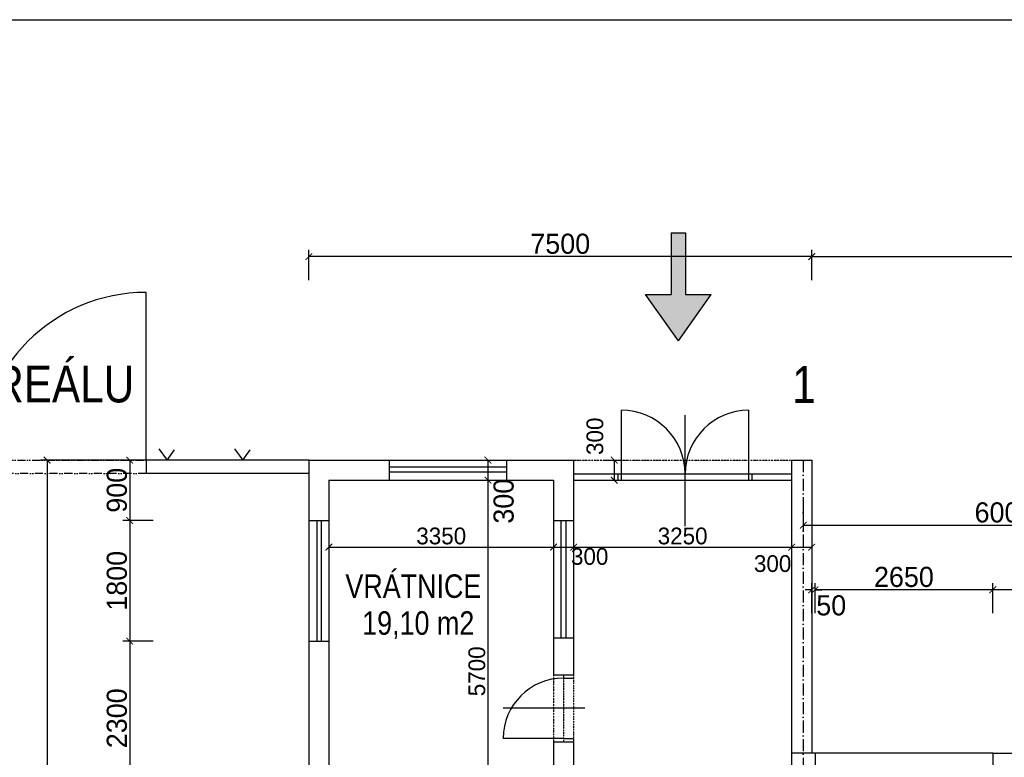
# Model space of a CAD drawing. Header units: millimetres. Extents: x -637441 to -130928, y -380379 to -53767.
# Tile 7 of 193: x -616132 to -601449, y -230890 to -219892. Entities that reach past the tile are written whole.
import ezdxf

# ---------------------------------------------------------------- set-up
doc = ezdxf.new("R2010")
doc.units = ezdxf.units.MM
doc.header["$LTSCALE"] = 10
for name, pattern in [('ACAD_ISO10W100', [18.5, 12, -3, 0.5, -3]), ('ACAD_ISO12W100', [22, 12, -3, 0.5, -3, 0.5, -3]), ('DASHDOT', [25.4, 12.7, -6.35, 0, -6.35])]:
    doc.linetypes.add(name, pattern=pattern)
doc.layers.add('_POŽÁR', color=240, linetype='Continuous', lineweight=50)
doc.layers.add('CKKOTY', color=7, linetype='Continuous', lineweight=25)
for name, color, linetype in [('Kóty', 7, 'Continuous'), ('Osy', 1, 'DASHDOT'), ('POPIS', 7, 'Continuous'), ('Rozhraní materiálů', 7, 'Continuous'), ('SLABĚ', 7, 'Continuous'), ('Výplně otvorů', 7, 'Continuous'), ('ZDIVO', 6, 'Continuous')]:
    doc.layers.add(name, color=color, linetype=linetype)
doc.styles.add('NARROW', font='txt')
doc.styles.add('TGV styl', font='txt')
doc.dimstyles.new('VNITŘEK 1-200', dxfattribs={"dimtxt": 250, "dimasz": 100, "dimexe": 100, "dimexo": 250, "dimgap": 40, "dimtad": 1, "dimdec": 0, "dimzin": 0, "dimdsep": 46, "dimtxsty": 'TGV styl', "dimblk1": 'ARCHTICK', "dimblk2": 'ARCHTICK', "dimsah": 1, "dimcen": 0.09, "dimclrd": 256, "dimclre": 256, "dimclrt": 220, "dimadec": 0, "dimazin": 0, "dimtfac": 1, "dimtdec": 0, "dimtofl": 0, "dimtmove": 2, "dimatfit": 3, "dimldrblk": 'ARCHTICK', "dimfxl": 150, "dimfxlon": 1, "dimtolj": 1, "dimtzin": 0, "dimarcsym": 0})
doc.dimstyles.new('VNĚJŠEK 1-100', dxfattribs={"dimtxt": 300, "dimasz": 100, "dimexe": 100, "dimexo": 250, "dimgap": 40, "dimtad": 1, "dimdec": 0, "dimzin": 0, "dimdsep": 46, "dimtxsty": 'TGV styl', "dimblk1": 'ARCHTICK', "dimblk2": 'ARCHTICK', "dimsah": 1, "dimcen": 0.09, "dimclrd": 256, "dimclre": 256, "dimclrt": 220, "dimadec": 0, "dimazin": 0, "dimtfac": 1, "dimtdec": 0, "dimtofl": 0, "dimtmove": 2, "dimatfit": 3, "dimldrblk": 'ARCHTICK', "dimfxl": 350, "dimfxlon": 1, "dimtolj": 1, "dimtzin": 0, "dimarcsym": 0})

# ---------------------------------------------------------------- blocks, each defined once
blk = doc.blocks.new('_ArchTick')
at = {"color": 0, "const_width": 0.15}
blk.add_lwpolyline([(-0.5, -0.5), (0.5, 0.5)], dxfattribs=at)
blk = doc.blocks.new('*D89')
at = {"layer": 'DEFPOINTS', "color": 0}
for p in [(-601621, -228392), (-599721, -230818), (-601621, -230828)]:
    blk.add_point(p, dxfattribs=at)
at = {"layer": 'Kóty', "lineweight": -2}
for p, q in [((-601621, -228742), (-601621, -228292)), ((-599721, -228742), (-599721, -228292)), ((-599721, -228392), (-601621, -228392))]:
    blk.add_line(p, q, dxfattribs=at)
at = {"layer": 'Kóty', "lineweight": -2, "xscale": 100, "yscale": 100, "zscale": 100, "rotation": 180}
blk.add_blockref('_ArchTick', (-601621, -228392), dxfattribs=at)
at = {"layer": 'Kóty', "lineweight": -2, "xscale": 100, "yscale": 100, "zscale": 100}
blk.add_blockref('_ArchTick', (-599721, -228392), dxfattribs=at)
at = {"layer": 'Kóty', "color": 220, "insert": (-600671, -228202), "char_height": 300, "attachment_point": 5, "style": 'TGV styl'}
blk.add_mtext('\\A1;1900', dxfattribs=at)
blk = doc.blocks.new('*D90')
at = {"layer": 'DEFPOINTS', "color": 0}
for p in [(-604271, -228392), (-604271, -230828), (-601621, -230828)]:
    blk.add_point(p, dxfattribs=at)
at = {"layer": 'Kóty', "lineweight": -2}
for p, q in [((-604271, -228742), (-604271, -228292)), ((-601621, -228742), (-601621, -228292)), ((-601621, -228392), (-604271, -228392))]:
    blk.add_line(p, q, dxfattribs=at)
at = {"layer": 'Kóty', "lineweight": -2, "xscale": 100, "yscale": 100, "zscale": 100, "rotation": 180}
blk.add_blockref('_ArchTick', (-604271, -228392), dxfattribs=at)
at = {"layer": 'Kóty', "lineweight": -2, "xscale": 100, "yscale": 100, "zscale": 100}
blk.add_blockref('_ArchTick', (-601621, -228392), dxfattribs=at)
at = {"layer": 'Kóty', "color": 220, "insert": (-602946, -228202), "char_height": 300, "attachment_point": 5, "style": 'TGV styl'}
blk.add_mtext('\\A1;2650', dxfattribs=at)
blk = doc.blocks.new('*D91')
at = {"layer": 'DEFPOINTS', "color": 0}
for p in [(-604321, -228392), (-604321, -230828), (-604271, -230828)]:
    blk.add_point(p, dxfattribs=at)
at = {"layer": 'Kóty', "lineweight": -2}
for p, q in [((-604321, -228742), (-604321, -228292)), ((-604271, -228742), (-604271, -228292)), ((-604321, -228392), (-604421, -228392)), ((-604271, -228392), (-604171, -228392))]:
    blk.add_line(p, q, dxfattribs=at)
at = {"layer": 'Kóty', "lineweight": -2, "xscale": 100, "yscale": 100, "zscale": 100}
blk.add_blockref('_ArchTick', (-604321, -228392), dxfattribs=at)
at = {"layer": 'Kóty', "lineweight": -2, "xscale": 100, "yscale": 100, "zscale": 100, "rotation": 180}
blk.add_blockref('_ArchTick', (-604271, -228392), dxfattribs=at)
at = {"layer": 'Kóty', "color": 220, "insert": (-604030, -228626), "char_height": 300, "attachment_point": 5, "style": 'TGV styl'}
blk.add_mtext('\\A1;50', dxfattribs=at)
blk = doc.blocks.new('*D110')
at = {"layer": 'DEFPOINTS', "color": 0}
for p in [(-544231, -223424), (-544231, -230788), (-604321, -230828)]:
    blk.add_point(p, dxfattribs=at)
at = {"layer": 'Kóty', "lineweight": -2}
for p, q in [((-604321, -223774), (-604321, -223324)), ((-544231, -223774), (-544231, -223324)), ((-604321, -223424), (-544231, -223424))]:
    blk.add_line(p, q, dxfattribs=at)
at = {"layer": 'Kóty', "lineweight": -2, "xscale": 100, "yscale": 100, "zscale": 100, "rotation": 180}
blk.add_blockref('_ArchTick', (-604321, -223424), dxfattribs=at)
at = {"layer": 'Kóty', "lineweight": -2, "xscale": 100, "yscale": 100, "zscale": 100}
blk.add_blockref('_ArchTick', (-544231, -223424), dxfattribs=at)
at = {"layer": 'Kóty', "color": 220, "insert": (-574276, -223234), "char_height": 300, "attachment_point": 5, "style": 'TGV styl'}
blk.add_mtext('\\A1;60090', dxfattribs=at)
blk = doc.blocks.new('*D111')
at = {"layer": 'DEFPOINTS', "color": 0}
for p in [(-611821, -223424), (-611821, -226458), (-604321, -226458)]:
    blk.add_point(p, dxfattribs=at)
at = {"layer": 'Kóty', "lineweight": -2}
for p, q in [((-611821, -223774), (-611821, -223324)), ((-604321, -223774), (-604321, -223324)), ((-604321, -223424), (-611821, -223424))]:
    blk.add_line(p, q, dxfattribs=at)
at = {"layer": 'Kóty', "lineweight": -2, "xscale": 100, "yscale": 100, "zscale": 100, "rotation": 180}
blk.add_blockref('_ArchTick', (-611821, -223424), dxfattribs=at)
at = {"layer": 'Kóty', "lineweight": -2, "xscale": 100, "yscale": 100, "zscale": 100}
blk.add_blockref('_ArchTick', (-604321, -223424), dxfattribs=at)
at = {"layer": 'Kóty', "color": 220, "insert": (-608071, -223234), "char_height": 300, "attachment_point": 5, "style": 'TGV styl'}
blk.add_mtext('\\A1;7500', dxfattribs=at)
blk = doc.blocks.new('*D112')
at = {"layer": 'DEFPOINTS', "color": 0}
for p in [(-604446, -226458), (-598446, -226458), (-598446, -227430)]:
    blk.add_point(p, dxfattribs=at)
at = {"layer": 'Kóty', "lineweight": -2}
for p, q in [((-604446, -227080), (-604446, -227530)), ((-598446, -227080), (-598446, -227530)), ((-604446, -227430), (-598446, -227430))]:
    blk.add_line(p, q, dxfattribs=at)
at = {"layer": 'Kóty', "lineweight": -2, "xscale": 100, "yscale": 100, "zscale": 100, "rotation": 180}
blk.add_blockref('_ArchTick', (-604446, -227430), dxfattribs=at)
at = {"layer": 'Kóty', "lineweight": -2, "xscale": 100, "yscale": 100, "zscale": 100}
blk.add_blockref('_ArchTick', (-598446, -227430), dxfattribs=at)
at = {"layer": 'Kóty', "color": 220, "insert": (-601446, -227240), "char_height": 300, "attachment_point": 5, "style": 'TGV styl'}
blk.add_mtext('\\A1;6000', dxfattribs=at)
blk = doc.blocks.new('*D122')
at = {"layer": 'DEFPOINTS', "color": 0, "ltscale": 0.35}
for p in [(-611521, -226758), (-608171, -226758), (-608171, -227756)]:
    blk.add_point(p, dxfattribs=at)
at = {"layer": 'Kóty', "lineweight": -2, "ltscale": 0.35}
for p, q in [((-611521, -227606), (-611521, -227856)), ((-608171, -227606), (-608171, -227856)), ((-611521, -227756), (-608171, -227756))]:
    blk.add_line(p, q, dxfattribs=at)
at = {"layer": 'Kóty', "lineweight": -2, "ltscale": 0.35, "xscale": 100, "yscale": 100, "zscale": 100, "rotation": 180}
blk.add_blockref('_ArchTick', (-611521, -227756), dxfattribs=at)
at = {"layer": 'Kóty', "lineweight": -2, "ltscale": 0.35, "xscale": 100, "yscale": 100, "zscale": 100}
blk.add_blockref('_ArchTick', (-608171, -227756), dxfattribs=at)
at = {"layer": 'Kóty', "color": 220, "ltscale": 0.35, "insert": (-609846, -227591), "char_height": 250, "attachment_point": 5, "style": 'TGV styl'}
blk.add_mtext('\\A1;3350', dxfattribs=at)
blk = doc.blocks.new('*D123')
at = {"layer": 'DEFPOINTS', "color": 0, "ltscale": 0.35}
for p in [(-607871, -226458), (-608171, -226758), (-607871, -227756)]:
    blk.add_point(p, dxfattribs=at)
at = {"layer": 'Kóty', "lineweight": -2, "ltscale": 0.35}
for p, q in [((-608171, -227606), (-608171, -227856)), ((-607871, -227606), (-607871, -227856)), ((-608171, -227756), (-607871, -227756))]:
    blk.add_line(p, q, dxfattribs=at)
at = {"layer": 'Kóty', "lineweight": -2, "ltscale": 0.35, "xscale": 100, "yscale": 100, "zscale": 100, "rotation": 180}
blk.add_blockref('_ArchTick', (-608171, -227756), dxfattribs=at)
at = {"layer": 'Kóty', "lineweight": -2, "ltscale": 0.35, "xscale": 100, "yscale": 100, "zscale": 100}
blk.add_blockref('_ArchTick', (-607871, -227756), dxfattribs=at)
at = {"layer": 'Kóty', "color": 220, "ltscale": 0.35, "insert": (-607632, -227896), "char_height": 250, "attachment_point": 5, "style": 'TGV styl'}
blk.add_mtext('\\A1;300', dxfattribs=at)
blk = doc.blocks.new('*D124')
at = {"layer": 'DEFPOINTS', "color": 0, "ltscale": 0.35}
for p in [(-607871, -226458), (-604621, -226758), (-604621, -227756)]:
    blk.add_point(p, dxfattribs=at)
at = {"layer": 'Kóty', "lineweight": -2, "ltscale": 0.35}
for p, q in [((-607871, -227606), (-607871, -227856)), ((-604621, -227606), (-604621, -227856)), ((-607871, -227756), (-604621, -227756))]:
    blk.add_line(p, q, dxfattribs=at)
at = {"layer": 'Kóty', "lineweight": -2, "ltscale": 0.35, "xscale": 100, "yscale": 100, "zscale": 100, "rotation": 180}
blk.add_blockref('_ArchTick', (-607871, -227756), dxfattribs=at)
at = {"layer": 'Kóty', "lineweight": -2, "ltscale": 0.35, "xscale": 100, "yscale": 100, "zscale": 100}
blk.add_blockref('_ArchTick', (-604621, -227756), dxfattribs=at)
at = {"layer": 'Kóty', "color": 220, "ltscale": 0.35, "insert": (-606246, -227591), "char_height": 250, "attachment_point": 5, "style": 'TGV styl'}
blk.add_mtext('\\A1;3250', dxfattribs=at)
blk = doc.blocks.new('*D125')
at = {"layer": 'DEFPOINTS', "color": 0, "ltscale": 0.35}
for p in [(-604321, -226458), (-604621, -226758), (-604321, -227756)]:
    blk.add_point(p, dxfattribs=at)
at = {"layer": 'Kóty', "lineweight": -2, "ltscale": 0.35}
for p, q in [((-604621, -227606), (-604621, -227856)), ((-604321, -227606), (-604321, -227856)), ((-604621, -227756), (-604321, -227756))]:
    blk.add_line(p, q, dxfattribs=at)
at = {"layer": 'Kóty', "lineweight": -2, "ltscale": 0.35, "xscale": 100, "yscale": 100, "zscale": 100, "rotation": 180}
blk.add_blockref('_ArchTick', (-604621, -227756), dxfattribs=at)
at = {"layer": 'Kóty', "lineweight": -2, "ltscale": 0.35, "xscale": 100, "yscale": 100, "zscale": 100}
blk.add_blockref('_ArchTick', (-604321, -227756), dxfattribs=at)
at = {"layer": 'Kóty', "color": 220, "ltscale": 0.35, "insert": (-604904, -228003), "char_height": 250, "attachment_point": 5, "style": 'TGV styl'}
blk.add_mtext('\\A1;300', dxfattribs=at)
blk = doc.blocks.new('*D126')
at = {"layer": 'DEFPOINTS', "color": 0, "ltscale": 0.35}
for p in [(-611821, -226458), (-611521, -226758), (-609149, -226758)]:
    blk.add_point(p, dxfattribs=at)
at = {"layer": 'Kóty', "lineweight": -2, "ltscale": 0.35}
for p, q in [((-609499, -226458), (-609049, -226458)), ((-609149, -226458), (-609149, -226758)), ((-609499, -226758), (-609049, -226758))]:
    blk.add_line(p, q, dxfattribs=at)
at = {"layer": 'Kóty', "lineweight": -2, "ltscale": 0.35, "xscale": 100, "yscale": 100, "zscale": 100}
for p, rotation in [((-609149, -226458), 90), ((-609149, -226758), 270)]:
    blk.add_blockref('_ArchTick', p, dxfattribs=dict(at, rotation=rotation))
at = {"layer": 'Kóty', "color": 220, "ltscale": 0.35, "insert": (-608914, -227071), "char_height": 300, "attachment_point": 5, "rotation": 90, "style": 'TGV styl'}
blk.add_mtext('\\A1;300', dxfattribs=at)
blk = doc.blocks.new('*D127')
at = {"layer": 'DEFPOINTS', "color": 0, "ltscale": 0.35}
for p in [(-611521, -226758), (-611521, -232458), (-609149, -232458)]:
    blk.add_point(p, dxfattribs=at)
at = {"layer": 'Kóty', "lineweight": -2, "ltscale": 0.35}
for p, q in [((-609299, -226758), (-609049, -226758)), ((-609149, -226758), (-609149, -232458)), ((-609299, -232458), (-609049, -232458))]:
    blk.add_line(p, q, dxfattribs=at)
at = {"layer": 'Kóty', "lineweight": -2, "ltscale": 0.35, "xscale": 100, "yscale": 100, "zscale": 100}
for p, rotation in [((-609149, -226758), 90), ((-609149, -232458), 270)]:
    blk.add_blockref('_ArchTick', p, dxfattribs=dict(at, rotation=rotation))
at = {"layer": 'Kóty', "color": 220, "ltscale": 0.35, "insert": (-609314, -229608), "char_height": 250, "attachment_point": 5, "rotation": 90, "style": 'TGV styl'}
blk.add_mtext('\\A1;5700', dxfattribs=at)
blk = doc.blocks.new('*D132')
at = {"layer": 'DEFPOINTS', "color": 0, "ltscale": 0.35}
for p in [(-607871, -226458), (-607871, -226758), (-607266, -226758)]:
    blk.add_point(p, dxfattribs=at)
at = {"layer": 'Kóty', "lineweight": -2, "ltscale": 0.35}
for p, q in [((-607416, -226458), (-607166, -226458)), ((-607266, -226458), (-607266, -226758)), ((-607416, -226758), (-607166, -226758))]:
    blk.add_line(p, q, dxfattribs=at)
at = {"layer": 'Kóty', "lineweight": -2, "ltscale": 0.35, "xscale": 100, "yscale": 100, "zscale": 100}
for p, rotation in [((-607266, -226458), 90), ((-607266, -226758), 270)]:
    blk.add_blockref('_ArchTick', p, dxfattribs=dict(at, rotation=rotation))
at = {"layer": 'Kóty', "color": 220, "ltscale": 0.35, "insert": (-607553, -226103), "char_height": 250, "attachment_point": 5, "rotation": 90, "style": 'TGV styl'}
blk.add_mtext('\\A1;300', dxfattribs=at)
blk = doc.blocks.new('*D134')
at = {"layer": 'DEFPOINTS', "color": 0, "ltscale": 0.35}
for p in [(-611821, -226458), (-614492, -227358), (-611821, -227358)]:
    blk.add_point(p, dxfattribs=at)
at = {"layer": 'Kóty', "lineweight": -2, "ltscale": 0.35}
for p, q in [((-614142, -226458), (-614592, -226458)), ((-614492, -226458), (-614492, -227358)), ((-614142, -227358), (-614592, -227358))]:
    blk.add_line(p, q, dxfattribs=at)
at = {"layer": 'Kóty', "lineweight": -2, "ltscale": 0.35, "xscale": 100, "yscale": 100, "zscale": 100}
for p, rotation in [((-614492, -226458), 90), ((-614492, -227358), 270)]:
    blk.add_blockref('_ArchTick', p, dxfattribs=dict(at, rotation=rotation))
at = {"layer": 'Kóty', "color": 220, "ltscale": 0.35, "insert": (-614682, -226908), "char_height": 300, "attachment_point": 5, "rotation": 90, "style": 'TGV styl'}
blk.add_mtext('\\A1;900', dxfattribs=at)
blk = doc.blocks.new('*D135')
at = {"layer": 'DEFPOINTS', "color": 0, "ltscale": 0.35}
for p in [(-611821, -229158), (-614492, -231458), (-611821, -231458)]:
    blk.add_point(p, dxfattribs=at)
at = {"layer": 'Kóty', "lineweight": -2, "ltscale": 0.35}
for p, q in [((-614142, -229158), (-614592, -229158)), ((-614492, -229158), (-614492, -231458)), ((-614142, -231458), (-614592, -231458))]:
    blk.add_line(p, q, dxfattribs=at)
at = {"layer": 'Kóty', "lineweight": -2, "ltscale": 0.35, "xscale": 100, "yscale": 100, "zscale": 100}
for p, rotation in [((-614492, -229158), 90), ((-614492, -231458), 270)]:
    blk.add_blockref('_ArchTick', p, dxfattribs=dict(at, rotation=rotation))
at = {"layer": 'Kóty', "color": 220, "ltscale": 0.35, "insert": (-614682, -230308), "char_height": 300, "attachment_point": 5, "rotation": 90, "style": 'TGV styl'}
blk.add_mtext('\\A1;2300', dxfattribs=at)
blk = doc.blocks.new('*D144')
at = {"layer": 'DEFPOINTS', "color": 0, "ltscale": 0.35}
for p in [(-611821, -226458), (-615724, -237908), (-611821, -237908)]:
    blk.add_point(p, dxfattribs=at)
at = {"layer": 'Kóty', "lineweight": -2, "ltscale": 0.35}
for p, q in [((-614524, -226458), (-615824, -226458)), ((-615724, -226458), (-615724, -237908)), ((-614524, -237908), (-615824, -237908))]:
    blk.add_line(p, q, dxfattribs=at)
at = {"layer": 'Kóty', "lineweight": -2, "ltscale": 0.35, "xscale": 100, "yscale": 100, "zscale": 100}
for p, rotation in [((-615724, -226458), 90), ((-615724, -237908), 270)]:
    blk.add_blockref('_ArchTick', p, dxfattribs=dict(at, rotation=rotation))
at = {"layer": 'Kóty', "color": 220, "ltscale": 0.35, "insert": (-615914, -232183), "char_height": 300, "attachment_point": 5, "rotation": 90, "style": 'TGV styl'}
blk.add_mtext('\\A1;11450', dxfattribs=at)
blk = doc.blocks.new('*D563')
at = {"layer": 'DEFPOINTS', "color": 0, "ltscale": 0.35}
for p in [(-611821, -227358), (-614492, -229158), (-611821, -229158)]:
    blk.add_point(p, dxfattribs=at)
at = {"layer": 'Kóty', "lineweight": -2, "ltscale": 0.35}
for p, q in [((-614142, -227358), (-614592, -227358)), ((-614492, -227358), (-614492, -229158)), ((-614142, -229158), (-614592, -229158))]:
    blk.add_line(p, q, dxfattribs=at)
at = {"layer": 'Kóty', "lineweight": -2, "ltscale": 0.35, "xscale": 100, "yscale": 100, "zscale": 100}
for p, rotation in [((-614492, -227358), 90), ((-614492, -229158), 270)]:
    blk.add_blockref('_ArchTick', p, dxfattribs=dict(at, rotation=rotation))
at = {"layer": 'Kóty', "color": 220, "ltscale": 0.35, "insert": (-614682, -228258), "char_height": 300, "attachment_point": 5, "rotation": 90, "style": 'TGV styl'}
blk.add_mtext('\\A1;1800', dxfattribs=at)

msp = doc.modelspace()

# ---------------------------------------------------------------- hatches: boundary and pattern name
at = {"layer": '_POŽÁR', "ltscale": 0.35}
h = msp.add_hatch(color=256, dxfattribs=at)
h.paths.add_polyline_path([(-609578.364, -282907.722), (-609578.364, -284135.188), (-608716.723, -283521.455)])
h.paths.add_polyline_path([(-571670.365, -293203.309), (-572020.625, -293760.847), (-571320.105, -293760.847)])
h.paths.add_polyline_path([(-541665.284, -260889.407), (-542526.924, -261503.14), (-541665.284, -262116.873)])
h.paths.add_polyline_path([(-541665.284, -259383.537), (-542526.924, -259997.27), (-541665.284, -260611.003)])
h.paths.add_polyline_path([(-541665.284, -251854.183), (-542526.924, -252467.916), (-541665.284, -253081.649)])
h.paths.add_polyline_path([(-605818.342, -223991.113), (-606200.788, -223991.113), (-606200.788, -223069.448), (-606417.87, -223069.448), (-606417.87, -223991.113), (-606800.315, -223991.113), (-606309.329, -224680.426)])

# ---------------------------------------------------------------- linework, layer by layer
at = {"layer": 'CKKOTY', "color": 7}
msp.add_lwpolyline([(-623886.051, -219891.55), (-529386.051, -219891.55), (-529386.051, -308991.55), (-623886.051, -308991.55)], close=True, dxfattribs=at)
at = {"layer": 'Kóty'}
for p, q in [((-606208.704, -227444.157), (-606208.704, -225786.208)), ((-607703.767, -230157.964), (-608921.228, -230157.964))]:
    msp.add_line(p, q, dxfattribs=at)
at = {"layer": 'Osy', "linetype": 'ACAD_ISO10W100', "ltscale": 1.5}
msp.add_line((-604446.228, -226457.964), (-604446.228, -256367.964), dxfattribs=at)
at = {"layer": 'Rozhraní materiálů'}
msp.add_line((-604321.228, -230827.964), (-604621.228, -230827.964), dxfattribs=at)
at = {"layer": 'SLABĚ'}
for p, q in [((-606417.87, -223069.448), (-606200.788, -223069.448)), ((-606417.87, -223069.448), (-606417.87, -223991.113)), ((-606200.788, -223069.448), (-606200.788, -223991.113)), ((-606309.329, -224680.426), (-606800.315, -223991.113)), ((-606800.315, -223991.113), (-606417.87, -223991.113)), ((-606309.329, -224680.426), (-605818.342, -223991.113)), ((-606200.788, -223991.113), (-605818.342, -223991.113)), ((-614056.298, -226289.348), (-613932.565, -226459.31)), ((-613932.565, -226459.31), (-613824.298, -226304.799)), ((-612927.23, -226289.348), (-612803.496, -226459.31)), ((-612803.496, -226459.31), (-612695.229, -226304.799)), ((-611821.228, -226457.964), (-614246.663, -226457.964)), ((-614246.663, -226457.964), (-614246.663, -226657.964)), ((-610621.228, -226457.964), (-608871.228, -226457.964)), ((-611821.228, -226657.964), (-614246.663, -226657.964)), ((-610621.228, -226757.964), (-608871.228, -226757.964)), ((-611821.228, -227357.964), (-611821.228, -229157.964)), ((-611521.228, -227357.964), (-611521.228, -229157.964)), ((-608171.228, -227357.964), (-608171.228, -229107.964)), ((-607871.228, -227357.964), (-607871.228, -229107.964)), ((-601621.228, -230827.964), (-604271.228, -230827.964))]:
    msp.add_line(p, q, dxfattribs=at)
at = {"layer": 'SLABĚ', "linetype": 'ACAD_ISO12W100', "ltscale": 0.2}
for p, q in [((-607871.228, -226457.964), (-604621.228, -226457.964)), ((-608171.228, -229657.964), (-608171.228, -230657.964))]:
    msp.add_line(p, q, dxfattribs=at)
at = {"layer": 'Výplně otvorů'}
for p, q in [((-614246.663, -226457.964), (-614246.663, -223957.964)), ((-607158.704, -226757.964), (-607158.704, -225714.821)), ((-605258.704, -226757.964), (-605258.704, -225714.821)), ((-610621.228, -226559.297), (-608871.228, -226559.297)), ((-610621.228, -226633.811), (-608871.228, -226633.811)), ((-607871.228, -226664.821), (-604621.228, -226664.821)), ((-607208.704, -226757.964), (-607208.704, -226664.821)), ((-605208.704, -226757.964), (-605208.704, -226664.821)), ((-607871.228, -226757.964), (-604621.228, -226757.964)), ((-611700.251, -227357.964), (-611700.251, -229157.964)), ((-611634.188, -227357.964), (-611634.188, -229157.964)), ((-608060.806, -227357.964), (-608060.806, -229107.964)), ((-607990.157, -227357.964), (-607990.157, -229107.964)), ((-608021.228, -229657.964), (-608021.228, -229707.964)), ((-608021.228, -229707.964), (-607871.228, -229707.964)), ((-608021.228, -230607.964), (-608921.228, -230607.964)), ((-608021.228, -230607.964), (-607871.228, -230607.964))]:
    msp.add_line(p, q, dxfattribs=at)
at = {"layer": 'Výplně otvorů', "linetype": 'ACAD_ISO12W100', "lineweight": -3}
for p, q in [((-619246.663, -226457.964), (-614246.663, -226457.964)), ((-614246.663, -226657.964), (-619246.663, -226657.964))]:
    msp.add_line(p, q, dxfattribs=at)
at = {"layer": 'Výplně otvorů', "linetype": 'ACAD_ISO12W100', "lineweight": -3, "ltscale": 0.175}
for p, q in [((-608021.228, -229707.964), (-608021.228, -230657.964)), ((-607871.228, -229657.964), (-607871.228, -230657.964))]:
    msp.add_line(p, q, dxfattribs=at)
at = {"layer": 'Výplně otvorů', "lineweight": -3}
for centre, radius, start, end in [((-614246.663, -226457.964), 2500, 90, 180), ((-607158.704, -226664.821), 950, 0, 90), ((-605258.704, -226664.821), 950, 90, 180), ((-608021.228, -230607.964), 900, 90, 180)]:
    msp.add_arc(centre, radius, start, end, dxfattribs=at)
at = {"layer": 'ZDIVO'}
for p, q in [((-611821.228, -226457.964), (-611821.228, -227357.964)), ((-611821.228, -226457.964), (-610621.228, -226457.964)), ((-610621.228, -226457.964), (-610621.228, -226757.964)), ((-608871.228, -226457.964), (-607871.228, -226457.964)), ((-608871.228, -226457.964), (-608871.228, -226757.964)), ((-607871.228, -226457.964), (-607871.228, -227357.964)), ((-604621.228, -226457.964), (-604621.228, -236257.964)), ((-604621.228, -226457.964), (-604321.228, -226457.964)), ((-604321.228, -226457.964), (-604321.228, -230827.964)), ((-611521.228, -226757.964), (-611521.228, -227357.964)), ((-611521.228, -226757.964), (-610621.228, -226757.964)), ((-608871.228, -226757.964), (-608171.228, -226757.964)), ((-608171.228, -226757.964), (-608171.228, -227357.964)), ((-611821.228, -227357.964), (-611521.228, -227357.964)), ((-608171.228, -227357.964), (-607871.228, -227357.964)), ((-611821.228, -229157.964), (-611821.228, -231457.964)), ((-611821.228, -229157.964), (-611521.228, -229157.964)), ((-611521.228, -229157.964), (-611521.228, -231457.964)), ((-608171.228, -229107.964), (-607871.228, -229107.964)), ((-608171.228, -229107.964), (-608171.228, -229657.964)), ((-607871.228, -229107.964), (-607871.228, -229657.964)), ((-608171.228, -229657.964), (-608021.228, -229657.964)), ((-608021.228, -229657.964), (-607871.228, -229657.964)), ((-608171.228, -230657.964), (-608021.228, -230657.964)), ((-608171.228, -230657.964), (-608171.228, -232457.964)), ((-608021.228, -230657.964), (-607871.228, -230657.964)), ((-607871.228, -230657.964), (-607871.228, -233557.964)), ((-604271.228, -230827.964), (-604321.228, -230827.964)), ((-604271.228, -230827.964), (-604271.228, -231727.964)), ((-601621.228, -230827.964), (-601621.228, -236257.964)), ((-601621.228, -230827.964), (-601271.228, -230827.964))]:
    msp.add_line(p, q, dxfattribs=at)

# ---------------------------------------------------------------- texts
at = {"layer": 'POPIS', "style": 'NARROW'}
for s, height, p in [('HLAVNÍ VJEZD DO AREÁLU', 550, (-622686.125, -225598.407)), ('1', 550, (-604611.943, -225604.954)), ('VRÁTNICE', 350, (-611274.586, -228512.609)), ('19,10 m2', 350, (-611024.586, -229062.609))]:
    msp.add_text(s, height=height, dxfattribs=at).set_placement(p)

# ---------------------------------------------------------------- dimensions: what is measured, and where the dimension line sits
at = {"layer": 'Kóty'}
for base, p1, p2, picture, middle in [((-611821.228, -223423.976), (-604321.228, -226457.964), (-611821.228, -226457.964), '*D111', (-608071.228, -223233.976)), ((-544231.228, -223423.976), (-604321.228, -230827.964), (-544231.228, -230787.964), '*D110', (-574276.228, -223233.976)), ((-598446.228, -227429.704), (-604446.228, -226457.964), (-598446.228, -226457.964), '*D112', (-601446.228, -227239.704)), ((-604271.228, -228392.278), (-601621.228, -230827.964), (-604271.228, -230827.964), '*D90', (-602946.228, -228202.278)), ((-601621.228, -228392.278), (-599721.228, -230817.964), (-601621.228, -230827.964), '*D89', (-600671.228, -228202.278))]:
    dim = msp.add_linear_dim(base=base, p1=p1, p2=p2, dimstyle='VNĚJŠEK 1-100', override={"dimtxt": 300}, dxfattribs=at)
    dim.commit()
    dim.dimension.update_dxf_attribs({"geometry": picture, "text_midpoint": middle})
at = {"layer": 'Kóty', "ltscale": 0.35}
for base, p1, p2, dimstyle, picture, middle in [((-607266.249, -226757.964), (-607871.228, -226457.964), (-607871.228, -226757.964), 'VNITŘEK 1-200', '*D132', (-607553.283, -226103.385)), ((-609149.243, -226757.964), (-611821.228, -226457.964), (-611521.228, -226757.964), 'VNĚJŠEK 1-100', '*D126', (-608913.954, -227070.59))]:
    dim = msp.add_linear_dim(base=base, p1=p1, p2=p2, angle=90, dimstyle=dimstyle, dxfattribs=at)
    dim.commit()
    dim.dimension.update_dxf_attribs({"geometry": picture, "text_midpoint": middle, "dimtype": 160})
for base, p1, p2, override, picture, middle in [((-615723.668, -237907.964), (-611821.228, -226457.964), (-611821.228, -237907.964), {"dimtxt": 300, "dimfxl": 1200}, '*D144', (-615913.668, -232182.964)), ((-614491.736, -227357.964), (-611821.228, -226457.964), (-611821.228, -227357.964), {"dimtxt": 300}, '*D134', (-614681.736, -226907.964)), ((-614491.736, -229157.964), (-611821.228, -227357.964), (-611821.228, -229157.964), {"dimtxt": 300}, '*D563', (-614681.736, -228257.964)), ((-614491.736, -231457.964), (-611821.228, -229157.964), (-611821.228, -231457.964), {"dimtxt": 300}, '*D135', (-614681.736, -230307.964))]:
    dim = msp.add_linear_dim(base=base, p1=p1, p2=p2, angle=90, dimstyle='VNĚJŠEK 1-100', override=override, dxfattribs=at)
    dim.commit()
    dim.dimension.update_dxf_attribs({"geometry": picture, "text_midpoint": middle})
for base, p1, p2, picture, middle in [((-607871.228, -227755.698), (-608171.228, -226757.964), (-607871.228, -226457.964), '*D123', (-607631.675, -227896.445)), ((-604321.228, -227755.698), (-604621.228, -226757.964), (-604321.228, -226457.964), '*D125', (-604904.044, -228002.562))]:
    dim = msp.add_linear_dim(base=base, p1=p1, p2=p2, dimstyle='VNITŘEK 1-200', dxfattribs=at)
    dim.commit()
    dim.dimension.update_dxf_attribs({"geometry": picture, "text_midpoint": middle, "dimtype": 160})
for base, p1, p2, picture, middle in [((-604621.228, -227755.698), (-607871.228, -226457.964), (-604621.228, -226757.964), '*D124', (-606246.228, -227590.698)), ((-608171.228, -227755.698), (-611521.228, -226757.964), (-608171.228, -226757.964), '*D122', (-609846.228, -227590.698))]:
    dim = msp.add_linear_dim(base=base, p1=p1, p2=p2, dimstyle='VNITŘEK 1-200', dxfattribs=at)
    dim.commit()
    dim.dimension.update_dxf_attribs({"geometry": picture, "text_midpoint": middle})
dim = msp.add_linear_dim(base=(-609149.243, -232457.964), p1=(-611521.228, -226757.964), p2=(-611521.228, -232457.964), angle=90, dimstyle='VNITŘEK 1-200', dxfattribs=at)
dim.commit()
dim.dimension.update_dxf_attribs({"geometry": '*D127', "text_midpoint": (-609314.243, -229607.964)})
at = {"layer": 'Kóty'}
dim = msp.add_linear_dim(base=(-604321.228, -228392.278), p1=(-604271.228, -230827.964), p2=(-604321.228, -230827.964), dimstyle='VNĚJŠEK 1-100', override={"dimtxt": 300}, dxfattribs=at)
dim.commit()
dim.dimension.update_dxf_attribs({"geometry": '*D91', "text_midpoint": (-604030.108, -228626.423), "dimtype": 160})

doc.saveas('drawing.dxf')
